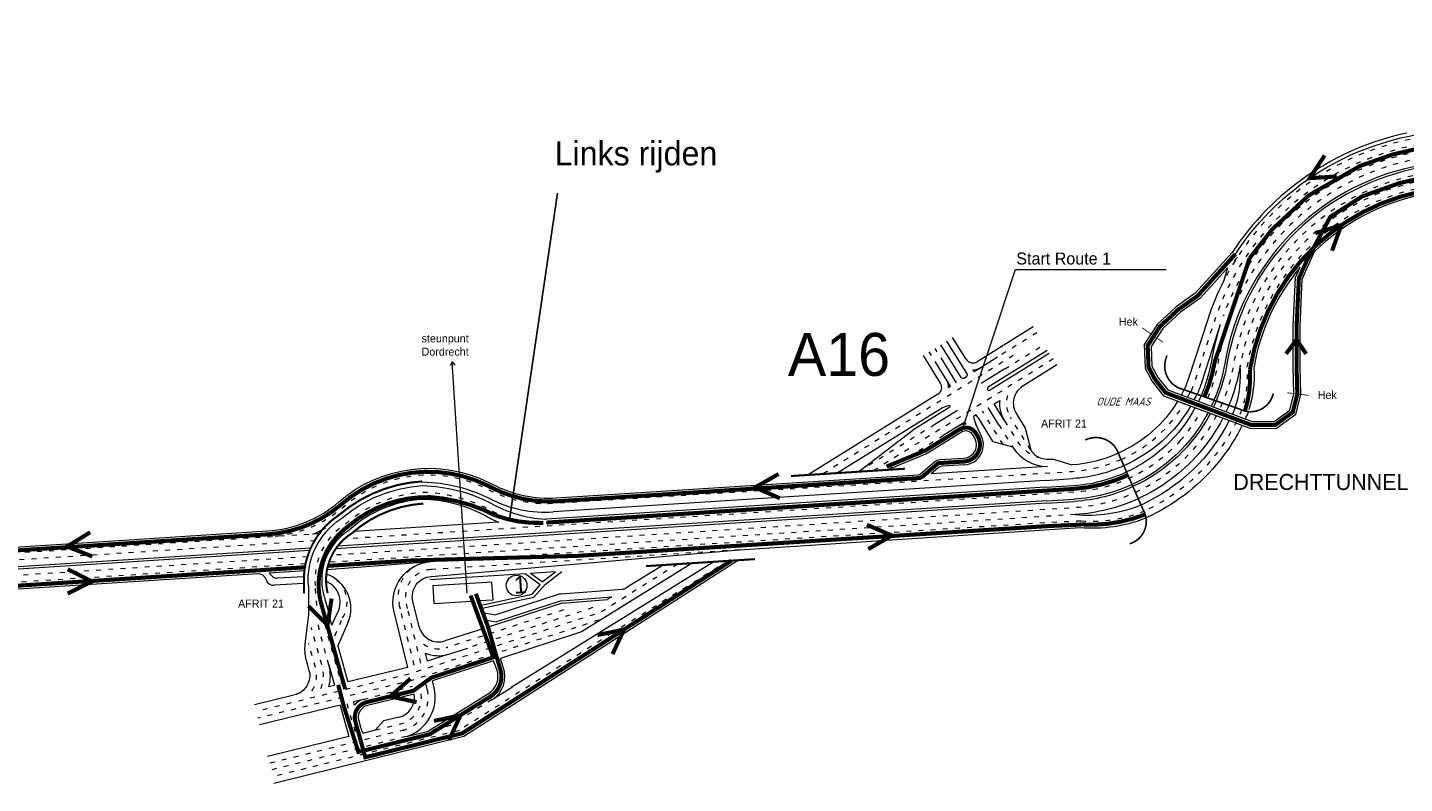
# Model space of a CAD drawing. Header units: metres. Extents: x 534 to 2089, y -2348 to -1299.
# Tile 4 of 7: x 1453 to 1793, y -1538 to -1351. Entities that reach past the tile are written whole.
import ezdxf
from ezdxf.enums import TextEntityAlignment as Align

# ---------------------------------------------------------------- set-up
doc = ezdxf.new("R2010")
doc.units = ezdxf.units.M
doc.linetypes.add('ACAD_ISO03W100', pattern=[30, 12, -18])
doc.layers.get('0').update_dxf_attribs({"lineweight": 0})
for name, color, linetype, lineweight in [('deelstrepen', 8, 'ACAD_ISO03W100', 0), ('HEKTO', 7, 'Continuous', 0), ('Kunstwerk', 7, 'Continuous', 0), ('RW-MARK', 7, 'Continuous', 0), ('Spoorweg solid', 7, 'Continuous', 0), ('Strooi NIET', 10, 'Continuous', 0), ('Strooi WEL', 90, 'Continuous', 0), ('Text', 7, 'Continuous', 0)]:
    doc.layers.add(name, color=color, linetype=linetype, lineweight=lineweight)
doc.styles.add('ISO25C', font='ISO', dxfattribs={"oblique": 20, "height": 2.5})
doc.dimstyles.get("Standard").update_dxf_attribs({"dimtxt": 0.18, "dimasz": 0.18, "dimexe": 0.18, "dimexo": 0.0625, "dimgap": 0.09, "dimtad": 0, "dimtih": 1, "dimtoh": 1, "dimdec": 4, "dimzin": 0, "dimdsep": 46, "dimtxsty": 'Standard', "dimcen": 0.09, "dimadec": 0, "dimazin": 0, "dimtfac": 1, "dimtdec": 4, "dimtofl": 0, "dimtmove": 0, "dimatfit": 3, "dimfxl": 0, "dimtolj": 1, "dimtzin": 0, "dimarcsym": 0})

msp = doc.modelspace()

# ---------------------------------------------------------------- linework, layer by layer
msp.add_line((1561.93, -1490.78), (1558.27, -1433.66))
for points in [[(1750.75, -1406.7), (1745.18, -1412.83), (1741.62, -1416.75), (1736.94, -1420.06), (1732.28, -1424.38), (1729.03, -1429.42), (1729.24, -1435.2), (1731.02, -1438.54), (1733.81, -1442.03), (1755.36, -1450.14), (1761.67, -1450.09), (1766.44, -1446.59), (1767.66, -1441.76), (1767.49, -1434.81), (1767.49, -1424.89), (1768.04, -1413.25), (1771.09, -1406.42)], [(1752.01, -1407.85), (1751.21, -1408.72)], [(1749.62, -1410.47), (1746.44, -1413.97), (1742.76, -1418.03), (1738.01, -1421.38), (1733.59, -1425.48), (1730.75, -1429.89), (1730.93, -1434.74), (1732.45, -1437.6), (1734.85, -1440.6), (1755.66, -1448.44), (1761.11, -1448.4), (1764.94, -1445.58), (1765.96, -1441.57), (1765.79, -1434.83), (1765.79, -1424.85), (1766.36, -1412.85), (1767.48, -1410.33)]]:
    msp.add_lwpolyline(points)
at = {"color": 1, "const_width": 0.2}
for points in [[(1733.69, -1428.85), (1728.56, -1425.3)], [(1764.36, -1441.3), (1769.57, -1441.96)]]:
    msp.add_lwpolyline(points, dxfattribs=at)
at = {"const_width": 0.2}
for points in [[(1734.85, -1440.6), (1755.66, -1448.44)], [(1755.07, -1450.03), (1733.81, -1442.03)]]:
    msp.add_lwpolyline(points, dxfattribs=at)
at = {"layer": 'deelstrepen', "linetype": 'ACAD_ISO03W100', "ltscale": 0.1}
for p, q in [((1702.56, -1426.49), (1692.82, -1432.54)), ((1679.54, -1433.73), (1677.43, -1430.34)), ((1694.61, -1435.42), (1704.27, -1429.42)), ((1696.71, -1432.12), (1649.66, -1461.37)), ((1706.59, -1432.96), (1662.19, -1460.57)), ((1678.09, -1434.63), (1675.98, -1431.23)), ((1694.2, -1454.09), (1689.08, -1445.85)), ((1677.37, -1449.13), (1658.61, -1460.79)), ((1693.16, -1449.2), (1696.62, -1454.77)), ((1665.77, -1460.34), (1679.16, -1452.01)), ((1525.86, -1476.09), (1407.28, -1483.69)), ((1524.51, -1477.87), (1407.38, -1485.38)), ((1629.08, -1480.09), (1552.73, -1484.99)), ((1522.5, -1481.83), (1407.63, -1489.19)), ((1522.05, -1483.55), (1407.74, -1490.88)), ((1626.41, -1482.81), (1597.65, -1500.69)), ((1585.68, -1494.94), (1556.74, -1504.28)), ((1592.97, -1494.37), (1562.08, -1504.34)), ((1526.79, -1498.46), (1530.86, -1513.06)), ((1597.65, -1500.69), (1559.95, -1524.71)), ((1536.32, -1517.04), (1548.42, -1513.79)), ((1532.28, -1518.02), (1534.5, -1525.75)), ((1568.08, -1517.07), (1557.73, -1523.51)), ((1559.95, -1524.71), (1513.86, -1536.14)), ((1557.73, -1523.51), (1552.38, -1524.84)), ((1546.94, -1526.18), (1513.45, -1534.49))]:
    msp.add_line(p, q, dxfattribs=at)
at = {"layer": 'deelstrepen', "linetype": 'ACAD_ISO03W100', "ltscale": 0.1, "flags": 128}
for points in [[(1881.89, -1362.17), (1794.52, -1380.51, 0.269012), (1746.21, -1423.96), (1741.67, -1437.99, -0.02685), (1740.32, -1441.52)], [(1882.59, -1365.48), (1795.22, -1383.82, 0.30868), (1747.25, -1433.77, -0.069689), (1744.04, -1443.98)], [(1882.24, -1363.83), (1794.87, -1382.17, 0.259154), (1748.55, -1422.3)], [(1883.37, -1369.22), (1796, -1387.56, 0.30868), (1751.07, -1434.34, -0.068588), (1747.61, -1445.41, -0.068588)], [(1883.72, -1370.88), (1796.35, -1389.22, 0.30868), (1752.73, -1434.64, -0.057837), (1749.9, -1444.41, -0.057837)], [(1884.07, -1372.54), (1796.7, -1390.87, 0.30868), (1754.39, -1434.93, -0.097645), (1753.16, -1445.27)], [(1821.05, -1373.2), (1794.17, -1378.84, 0.226598), (1748.68, -1413.61)], [(1746.85, -1446.94, -0.05951), (1741.17, -1455.25, -0.199736), (1711.91, -1469.69), (1705.04, -1470.13), (1528.56, -1481.44)], [(1753.08, -1445.57, -0.077339), (1745.47, -1458.04, -0.110433), (1728.96, -1470.56)], [(1694.6, -1448.3), (1697.52, -1453.01, 0.184298), (1703.2, -1457.33, 0.184298)], [(1737.94, -1453.12, -0.196541), (1711.68, -1465.88), (1710.19, -1465.97), (1703.36, -1466.41), (1531.61, -1477.42)], [(1723.31, -1457.76, -0.092739), (1711.34, -1460.8), (1704.47, -1461.25), (1583.04, -1468.66, -0.137459), (1567.21, -1465.3, 0.309415), (1531.42, -1469.53, -0.164942), (1513.6, -1476.87)], [(1572.06, -1472.32, -0.041597), (1567.13, -1470.04, 0.113154), (1551, -1465.93, 0.164107), (1532.03, -1473.64), (1531.8, -1473.81, 0.275915), (1524.43, -1488.94, 0.275915)], [(1713.45, -1472.97, -0.007197), (1712.14, -1473.07), (1705.25, -1473.38), (1553, -1483.01)], [(1527.82, -1508.5), (1525.59, -1500.46, -0.046568), (1525.26, -1498.63), (1524.43, -1488.94)], [(1525.86, -1514.36, 0.167786), (1526.19, -1508.95), (1523.49, -1499.27)], [(1523.64, -1514.9, 0.2213), (1524.55, -1509.41), (1522.84, -1503.26)], [(1539.33, -1524.57), (1545.54, -1523.05, 0.414214), (1550.45, -1514.95), (1550.07, -1513.35)]]:
    msp.add_lwpolyline(points, format="xyb", dxfattribs=at)
at = {"layer": 'deelstrepen', "linetype": 'ACAD_ISO03W100', "ltscale": 0.1}
for points in [[(1738.91, -1443.94, -0.158929), (1723.31, -1457.76)], [(1740.29, -1441.32, -0.009271), (1739.74, -1442.44, -0.009271)], [(1744.04, -1443.98, -0.000513), (1744, -1444.05, -0.000513)], [(1743.23, -1445.57, -0.059951), (1737.94, -1453.12)], [(1548.88, -1508.6), (1545.48, -1494.73), (1545.16, -1493.41, -0.390521), (1550.67, -1483.44, -0.390521)], [(1529.29, -1501.31), (1531.21, -1496.92, 0.443346), (1528.19, -1486.49)], [(1550.52, -1508.07), (1547.22, -1494.56), (1546.9, -1493.24, -0.466721), (1552.98, -1484.97)], [(1545.94, -1524.7, 0.414214), (1552.11, -1514.54), (1551.71, -1512.91)]]:
    msp.add_lwpolyline(points, format="xyb", dxfattribs=at)
at = {"layer": 'deelstrepen', "linetype": 'ACAD_ISO03W100', "ltscale": 0.1, "flags": 128}
for points in [[(1701.02, -1455.41), (1696.04, -1447.41)], [(1712.03, -1471.38), (1705.15, -1471.82), (1527.62, -1483.2)], [(1613.85, -1483.62), (1594.89, -1495.54), (1547.74, -1510.75), (1509.76, -1520.04)], [(1617.46, -1483.39), (1595.21, -1497.21), (1548.2, -1512.38), (1510.29, -1521.66)], [(1546.48, -1524.55), (1513.05, -1532.84)]]:
    msp.add_lwpolyline(points, dxfattribs=at)
at = {"layer": 'deelstrepen', "linetype": 'ByBlock', "ltscale": 0.1, "flags": 128}
for points in [[(1748.44, -1447.54, -0.059384), (1742.6, -1456.2, -0.10769), (1727.56, -1467.47)], [(1749.9, -1444.41, -0.00986), (1749.2, -1446, -0.00986)], [(1751.5, -1444.97, -0.009727), (1750.78, -1446.6, -0.009727)], [(1754.65, -1446.22, -0.008767), (1753.96, -1447.8, -0.008767)], [(1750.03, -1448.14, -0.169464), (1728.24, -1469.03)], [(1753.22, -1449.34, -0.059818), (1746.77, -1459.13, -0.110433), (1729.67, -1472.11)]]:
    msp.add_lwpolyline(points, format="xyb", dxfattribs=at)
at = {"layer": 'deelstrepen', "linetype": 'ACAD_ISO03W100', "ltscale": 0.1}
for centre, radius, start, end in [((1701.73, -1443.87), 6.7, 163.6, 211.8681), ((1715.85, -1437.26), 35.79, 266.164, 291.4916), ((1554.92, -1497.84), 6.7, 235.4765, 289.9752)]:
    msp.add_arc(centre, radius, start, end, dxfattribs=at)
at = {"layer": 'HEKTO'}
for p, q in [((1711.23, -1459.13), (1711.23, -1459.13)), ((1711.34, -1460.8), (1711.34, -1460.8)), ((1711.45, -1462.5), (1711.45, -1462.5)), ((1711.56, -1464.19), (1711.57, -1464.19)), ((1711.67, -1465.88), (1711.68, -1465.88)), ((1711.78, -1467.57), (1711.79, -1467.57)), ((1711.82, -1468.14), (1711.83, -1468.13))]:
    msp.add_line(p, q, dxfattribs=at)
at = {"layer": 'Kunstwerk'}
for points, const_width in [([(1734.68, -1432.12, 0.479665), (1738.65, -1440.49), (1752.65, -1445.37, 0.487821), (1760.89, -1441.49)], 0.4), ([(1725.46, -1478.6, 0.487821), (1728.7, -1470.08), (1722.76, -1456.49, 0.458083), (1714.48, -1452.97)], 0.4), ([(1550.83, -1463.19, 0.162011), (1530.45, -1471.38), (1530.05, -1471.68, 0.261402), (1521.65, -1488.44), (1521.66, -1490.8)], 0.5)]:
    msp.add_lwpolyline(points, format="xyb", dxfattribs=dict(at, const_width=const_width))
at = {"layer": 'Kunstwerk', "const_width": 0.5}
for points in [[(1670, -1460.07), (1641.86, -1461.87)], [(1632.97, -1482.39), (1606.07, -1484.12)]]:
    msp.add_lwpolyline(points, dxfattribs=at)
at = {"layer": 'Kunstwerk'}
msp.add_lwpolyline([(1551.16, -1468.67, 0.5, 0.5, 0.167113), (1533.56, -1475.95, 0.5, 0.5, 0.324427), (1527.51, -1490.8, 0.5, 0.5, 0.324427)], format="xyseb", dxfattribs=at)
at = {"layer": 'RW-MARK'}
for p, q in [((1701.66, -1425.04), (1687.83, -1433.64)), ((1747.81, -1424.47), (1743.67, -1437.28)), ((1683.89, -1437.5), (1678.87, -1429.44)), ((1685.33, -1436.61), (1680.31, -1428.54)), ((1685.08, -1433), (1681.75, -1427.65)), ((1558.27, -1433.66), (1557.76, -1434.59)), ((1561.93, -1490.78), (1558.27, -1433.66)), ((1558.27, -1433.66), (1558.88, -1434.52)), ((1678.76, -1438.92), (1674.54, -1432.13)), ((1682.71, -1438.83), (1679.54, -1433.73)), ((1692.82, -1432.54), (1687.03, -1436.14)), ((1705.12, -1430.88), (1690.52, -1439.96)), ((1705.55, -1431.62), (1691.53, -1440.33)), ((1681.26, -1439.72), (1678.09, -1434.63)), ((1684.57, -1437.67), (1685.17, -1437.3)), ((1686.72, -1435.64), (1687.03, -1436.14)), ((1694.61, -1435.42), (1688.82, -1439.02)), ((1699.09, -1439.62), (1707.44, -1434.34)), ((1680.76, -1440.03), (1681.26, -1439.72)), ((1678.12, -1441.68), (1646.07, -1461.6)), ((1691.96, -1444.06), (1693.36, -1443.19)), ((1694.6, -1448.3), (1691.96, -1444.06)), ((1678.56, -1445.4), (1653.24, -1461.14)), ((1681.05, -1444.84), (1671.9, -1450.53)), ((1682.95, -1445.66), (1677.37, -1449.13)), ((1687.56, -1446.79), (1686.9, -1447.2)), ((1693.16, -1449.2), (1690.52, -1444.95)), ((1658.61, -1460.79), (1671.9, -1450.53)), ((1683.05, -1449.6), (1679.16, -1452.01)), ((1684.75, -1448.54), (1683.05, -1449.6)), ((1685.06, -1449.04), (1684.75, -1448.54)), ((1688.59, -1451.5), (1687.47, -1449.1)), ((1691.77, -1453.4), (1688.2, -1447.65)), ((1696.62, -1454.77), (1691.77, -1453.4)), ((1705.14, -1459.49), (1676.43, -1461.33)), ((1678.06, -1459.94), (1676.43, -1461.33)), ((1684.66, -1459.13), (1679.23, -1459.47)), ((1704.58, -1462.94), (1583.15, -1470.72)), ((1704.58, -1462.95), (1711.41, -1462.51)), ((1704.91, -1468.02), (1711.74, -1467.58)), ((1704.94, -1468.58), (1529.51, -1479.82)), ((1704.91, -1468.01), (1529.94, -1479.22)), ((1704.94, -1468.58), (1711.77, -1468.14)), ((1569.73, -1473.28), (1534, -1475.57)), ((1525.86, -1476.09), (1523.82, -1476.22)), ((1523.34, -1479.65), (1407.49, -1487.07)), ((1523.08, -1480.23), (1407.53, -1487.64)), ((1527.37, -1484.91), (1553, -1483.01)), ((1628.89, -1482.65), (1561.11, -1526.18)), ((1622.83, -1483.04), (1572.84, -1514.12)), ((1617.46, -1483.39), (1590.15, -1500.36)), ((1610.29, -1483.84), (1601.21, -1489.5)), ((1510.27, -1486.01), (1407.84, -1492.57)), ((1521.76, -1485.27), (1513.07, -1485.83)), ((1513.07, -1485.83), (1513.95, -1486.79)), ((1521.64, -1486.74), (1515.15, -1487.1)), ((1576.27, -1486.03), (1552.71, -1487.54)), ((1568.05, -1488.07), (1553.44, -1489.01)), ((1568.33, -1492.42), (1568.05, -1488.07)), ((1579.99, -1488.7), (1576.27, -1486.03)), ((1583.75, -1485.55), (1577.61, -1485.94)), ((1580.49, -1488.01), (1577.61, -1485.94)), ((1580.49, -1488.01), (1583.75, -1485.55)), ((1581.19, -1488.62), (1585.3, -1485.45)), ((1521.65, -1488.44), (1514.34, -1488.85)), ((1526.49, -1491.06), (1527.96, -1496.34)), ((1553.44, -1489.01), (1553.72, -1493.36)), ((1565.38, -1493.73), (1577.96, -1491.01)), ((1584.68, -1491.07), (1569.03, -1496.12)), ((1577.96, -1491.01), (1579.99, -1488.7)), ((1578.42, -1491.78), (1581.19, -1488.62)), ((1585.14, -1490.98), (1600.31, -1489.79)), ((1585.3, -1492.67), (1597.65, -1491.7)), ((1553.72, -1493.36), (1563.05, -1492.76)), ((1565.59, -1499.69), (1563.05, -1492.76)), ((1564.98, -1492.64), (1568.33, -1492.42)), ((1565.38, -1493.73), (1564.98, -1492.64)), ((1565.67, -1494.53), (1578.42, -1491.78)), ((1566.08, -1495.66), (1565.67, -1494.53)), ((1585.35, -1493.27), (1567.34, -1499.08)), ((1585.17, -1492.7), (1569.17, -1497.86)), ((1585.35, -1493.27), (1596.55, -1492.39)), ((1597.59, -1491.74), (1596.55, -1492.39)), ((1528.57, -1498.72), (1527.96, -1496.34)), ((1528.57, -1498.72), (1529.7, -1496.12)), ((1566.08, -1495.66), (1569.03, -1496.12)), ((1567.34, -1499.08), (1566.75, -1497.48)), ((1566.75, -1497.48), (1569.17, -1497.86)), ((1565.58, -1499.65), (1556.45, -1502.6)), ((1590.15, -1500.36), (1570.21, -1506.93)), ((1530.05, -1503.83), (1532.52, -1512.73)), ((1557.13, -1505.94), (1562.08, -1504.34)), ((1527.82, -1508.5), (1529.23, -1513.53)), ((1557.13, -1505.94), (1552.15, -1507.55)), ((1568.45, -1507.5), (1553.35, -1512.47)), ((1569.24, -1509.66), (1568.45, -1507.5)), ((1570.84, -1509.08), (1570.21, -1506.93)), ((1547.28, -1509.12), (1532.52, -1512.73)), ((1527.82, -1513.88), (1529.23, -1513.53)), ((1568.08, -1517.07), (1573.13, -1513.94)), ((1519.14, -1516), (1509.48, -1518.37)), ((1530.59, -1518.44), (1510.69, -1523.3)), ((1530.59, -1518.44), (1532.75, -1526.19)), ((1536.32, -1517.04), (1533.89, -1517.63)), ((1534.12, -1518.46), (1533.89, -1517.63)), ((1548.88, -1515.71), (1537.35, -1518.53)), ((1567.19, -1515.63), (1552.38, -1524.84)), ((1535.17, -1522.25), (1535.65, -1523.98)), ((1545.13, -1521.4), (1541.3, -1522.33)), ((1536.25, -1525.33), (1539.33, -1524.57)), ((1541.3, -1522.33), (1539.33, -1524.57)), ((1546.94, -1526.18), (1552.38, -1524.84)), ((1532.75, -1526.19), (1512.63, -1531.14)), ((1561.11, -1526.18), (1514.27, -1537.79))]:
    msp.add_line(p, q, dxfattribs=at)
for points in [[(1793.83, -1377.2, 0.1994), (1750.75, -1406.7)], [(1795.56, -1385.48, 0.30868), (1748.9, -1434.08, -0.058853), (1746.25, -1443.14, -0.058853)], [(1795.68, -1386.03, 0.30868), (1749.45, -1434.18, -0.058565), (1746.78, -1443.33, -0.058565)], [(1797.05, -1392.54, 0.14305), (1771.09, -1406.42, 0.14305)], [(1749.62, -1410.47), (1748.68, -1413.61, 0.040116), (1744.62, -1423.44), (1740.04, -1437.52, -0.024392), (1738.88, -1440.57)], [(1767.48, -1410.33, 0.132702), (1756.07, -1435.21, -0.097645), (1754.83, -1445.55)], [(1747.81, -1424.47, 0.036742), (1745.61, -1433.47)], [(1745.61, -1433.47, -0.060732), (1743.07, -1442.03, -0.060732)], [(1743.67, -1437.28, -0.031757), (1742.1, -1441.69, -0.031757)], [(1699.09, -1439.62, 0.414214), (1697.48, -1446.51), (1699.69, -1450.06), (1701.02, -1455.41, 0.148246), (1703.2, -1457.33, 0.087618), (1706.66, -1457.71), (1711.2, -1459.12)], [(1584.02, -1467.26), (1673.26, -1461.54, 0.161391), (1673.84, -1461.3), (1677.39, -1458.28, -0.161391), (1678.56, -1457.81), (1684.55, -1457.43, 0.566933), (1687.14, -1452.39), (1686.7, -1451.68, 0.414214), (1683.95, -1451.04)], [(1722.66, -1456.21, -0.093174), (1711.23, -1459.13)], [(1421.8, -1481.24), (1473.46, -1477.93), (1512.69, -1475.42, 0.162631), (1530.3, -1468.25, -0.303292), (1567.33, -1463.45), (1568.1, -1463.85, 0.138323), (1584.02, -1467.26)], [(1704.69, -1464.63), (1711.52, -1464.19, 0.092343), (1724.62, -1460.87)], [(1723.99, -1459.31, -0.092532), (1711.45, -1462.5)], [(1522.75, -1488.94, -0.268455), (1530.76, -1472.4), (1530.98, -1472.29, -0.162178), (1550.89, -1464.24, -0.113154), (1567.76, -1468.53, 0.114023), (1581.14, -1472.53, 0.031814), (1581.4, -1472.53)], [(1726.03, -1463.97, -0.092012), (1711.79, -1467.57)], [(1726.26, -1464.49, -0.091962), (1711.83, -1468.13)], [(1550.81, -1467.63, 0.166548), (1532.84, -1475.2), (1532.72, -1475.32, 0.323143), (1526.49, -1491.06)], [(1547.28, -1509.12), (1543.92, -1495.37, -0.466974), (1553, -1483.01)], [(1530.01, -1503.91), (1532.5, -1498.21, 0.436761), (1527.2, -1486.08)], [(1550.06, -1499.02), (1548.55, -1492.84, -0.466721), (1553.08, -1486.66)], [(1522.75, -1488.94), (1522.79, -1496.1), (1521.91, -1503.42, 0.098278), (1522.2, -1507.31), (1522.91, -1509.86, -0.423455), (1519.35, -1515.94)], [(1546.94, -1526.18, 0.396448), (1553.76, -1514.14), (1553.35, -1512.47)], [(1545.13, -1521.4, 0.392611), (1548.88, -1515.71, 0.392611)]]:
    msp.add_lwpolyline(points, format="xyb", dxfattribs=at)
at = {"layer": 'RW-MARK', "flags": 128}
for points in [[(1752.73, -1434.64, -0.057837), (1749.9, -1444.41)], [(1727.56, -1467.47, -0.091479), (1712.03, -1471.38)]]:
    msp.add_lwpolyline(points, format="xyb", dxfattribs=at)
at = {"layer": 'RW-MARK', "color": 8}
for points in [[(1738.77, -1440.62, -0.010725), (1738.16, -1441.85, -0.010725)], [(1737.31, -1443.34, -0.156042), (1722.7, -1456.19)], [(1741.87, -1441.92, -0.008838), (1741.32, -1443.04, -0.008838)], [(1743.07, -1442.03, -0.010578), (1742.42, -1443.45, -0.010578)], [(1746.25, -1443.14, -0.010222), (1745.58, -1444.64, -0.010222)], [(1746.78, -1443.33, -0.010168), (1746.11, -1444.84, -0.010168)], [(1740.5, -1444.55, -0.161443), (1723.95, -1459.33)], [(1741.64, -1444.97, -0.161564), (1724.67, -1460.87)], [(1744.82, -1446.17, -0.165219), (1726.03, -1463.97)], [(1745.35, -1446.37, -0.16577), (1726.26, -1464.49)]]:
    msp.add_lwpolyline(points, format="xyb", dxfattribs=at)
at = {"layer": 'RW-MARK'}
for points in [[(1683.95, -1451.04), (1675.48, -1456.3), (1665.77, -1460.34)], [(1704.69, -1464.63), (1581.4, -1472.53)], [(1552.15, -1507.55), (1551.66, -1505.58)]]:
    msp.add_lwpolyline(points, dxfattribs=at)
msp.add_circle((1574.15, -1488.9), 2.55, dxfattribs=at)
for centre, radius, start, end in [((1686.78, -1431.94), 2, 211.8681, 301.8681), ((1684.9, -1436.87), 0.5, 301.8477, 31.8681), ((1686.78, -1431.94), 3.7, 269.1477, 301.8681), ((1725.91, -1436.67), 26.9, 342.0342, 4.3421), ((1677.06, -1439.98), 2, 301.8681, 31.8681), ((1677.06, -1439.98), 3.7, 359.1273, 31.8681), ((1684.31, -1437.24), 0.5, 211.8681, 301.8477), ((1690.73, -1440.3), 0.4, 121.8681, 293.6036), ((1688.89, -1436.08), 5, 293.6036, 301.8681), ((1701.73, -1443.87), 8.4, 175.3385, 211.8681), ((1682.25, -1451.35), 7, 101.0651, 121.8681), ((1680.95, -1444.67), 0.2, 301.8681, 101.0651), ((1693.82, -1446.15), 7, 188.6365, 204.8958), ((1682.25, -1451.35), 7, 31.8681, 40.6242), ((1685, -1452.74), 3.7, 89.1477, 121.8681), ((1684.34, -1454.14), 5, 273.6669, 31.8681), ((1705.11, -1449.49), 10, 211.8681, 270.1448), ((1679.36, -1461.47), 2, 93.6669, 130.3388), ((1550.17, -1472.34), 8.98, 85.217, 106.2343), ((1549.96, -1503.17), 39.79, 62.8016, 88.6247), ((1549.96, -1503.17), 35.55, 62.8016, 88.6247), ((1715.12, -1435.72), 35.79, 265.0324, 291.4916), ((1583.1, -1441.57), 34.41, 240.3582, 247.1293), ((1716.35, -1438.89), 35.79, 265.0324, 291.4916), ((1510.4, -1488), 2, 16.6729, 93.6669), ((1514.23, -1486.86), 2, 196.6729, 273.2352), ((1515.03, -1485.11), 2, 237.0802, 273.2352), ((1524.97, -1493.07), 5.63, 327.1535, 67.5496), ((1585.29, -1492.97), 2, 94.4821, 107.8851), ((1600.15, -1487.8), 2, 274.4821, 301.8681), ((1554.92, -1497.84), 5, 193.7447, 287.8851), ((1518.19, -1511.18), 10, 344.3161, 15.5465), ((1554.92, -1497.84), 8.4, 247.215, 285.2451), ((1564.55, -1511.38), 5, 301.8681, 20.1033), ((1564.55, -1511.38), 6.7, 301.8681, 20.1033), ((1537.27, -1520.92), 4, 103.7447, 142.0838), ((1538.06, -1521.45), 3, 103.7447, 195.5465), ((1540.47, -1522.64), 5, 195.5465, 212.5098)]:
    msp.add_arc(centre, radius, start, end, dxfattribs=at)
at = {"layer": 'Spoorweg solid'}
for points in [[(1523.82, -1476.22, 0.028654), (1527.09, -1474.64, 0.028654)], [(1550.06, -1499.02), (1548.55, -1492.84, -0.466721), (1553.08, -1486.66), (1629.08, -1480.09), (1713.25, -1474.54)]]:
    msp.add_lwpolyline(points, format="xyb", dxfattribs=at)
msp.add_arc((1581.24, -1440.78), 30, 243.3746, 273.6669, dxfattribs=at)
at = {"layer": 'Strooi NIET'}
for p, q in [((1683.95, -1451.04), (1697.3, -1410.83)), ((1697.3, -1410.83), (1734.44, -1410.83))]:
    msp.add_line(p, q, dxfattribs=at)
at = {"layer": 'Strooi NIET', "linetype": 'ACAD_ISO03W100', "ltscale": 0.1, "const_width": 1}
for points in [[(1864.99, -1364.99), (1790.32, -1382.48), (1782.31, -1385.29), (1769.65, -1392.57), (1760.59, -1400.98), (1755.06, -1408.03)], [(1769.17, -1408.63), (1774.96, -1397.86), (1782.81, -1392.82), (1792.02, -1389.53), (1808.29, -1385.85)]]:
    msp.add_lwpolyline(points, dxfattribs=at)
at = {"layer": 'Strooi NIET', "linetype": 'ACAD_ISO03W100', "ltscale": 0.1, "const_width": 1, "flags": 128}
for points in [[(1796.87, -1391.71, 0.30868), (1755.23, -1435.07), (1755.1, -1435.56, -0.09701), (1753.88, -1445.83, -0.09701)], [(1755.06, -1408.03), (1746.45, -1433.61, -0.060315), (1743.88, -1442.31, -0.060315)], [(1725.01, -1461.65, -0.092227), (1711.62, -1465.04), (1704.79, -1465.47), (1581.5, -1473.37)], [(1729.27, -1471.35), (1729.27, -1471.35, -0.110494), (1713.46, -1473.82, -0.006876), (1712.18, -1473.92), (1705.3, -1474.23), (1629.17, -1479.05)], [(1562.81, -1491.38), (1568.4, -1506.63), (1553.08, -1511.67), (1548.68, -1514.89), (1537.15, -1517.71, 0.423455), (1534.35, -1522.48), (1536.81, -1531.32), (1560.77, -1525.38), (1627.14, -1482.77)], [(1530.12, -1513.43), (1531.45, -1518.56), (1535.09, -1530), (1552.71, -1525.63), (1567.64, -1516.35, 0.355274), (1570.04, -1509.37), (1567.1, -1499.17), (1564.09, -1490.93)]]:
    msp.add_lwpolyline(points, format="xyb", dxfattribs=at)
at = {"layer": 'Strooi NIET', "const_width": 1}
for points in [[(1771.25, -1401.91), (1777.66, -1399.92), (1775.4, -1406.24)], [(1660.6, -1473.91), (1666.76, -1476.57), (1660.94, -1479.9)], [(1594.09, -1501.15), (1600.66, -1499.77), (1597.82, -1505.85)], [(1549.47, -1517.7), (1542.91, -1516.3), (1547.97, -1511.89)], [(1553.74, -1522.34), (1560.3, -1520.96), (1557.47, -1527.04)]]:
    msp.add_lwpolyline(points, dxfattribs=at)
at = {"layer": 'Strooi NIET', "linetype": 'ACAD_ISO03W100', "ltscale": 0.1, "const_width": 1, "flags": 128}
msp.add_lwpolyline([(1683.5, -1450.32), (1675.09, -1455.54), (1665.45, -1459.55)], dxfattribs=at)
at = {"layer": 'Strooi WEL'}
msp.add_lwpolyline([(1751.53, -1407.06, -0.198928), (1794, -1378.03), (1820.9, -1372.38, 0.432155), (1826.87, -1361.5), (1825.06, -1352.89, -1), (1827.94, -1352.29), (1829.73, -1360.84, 0.432967), (1839.56, -1368.45), (1868.27, -1362.43), (1872.79, -1361.48, 0.191414), (1874.54, -1360.32), (1877.35, -1356.28, -0.145177), (1877.86, -1355.87), (1878.99, -1355.41), (1880.14, -1353.84)], format="xyb", dxfattribs=at)
at = {"layer": 'Strooi WEL', "const_width": 1}
for points in [[(1776.57, -1387.89), (1769.88, -1388.32), (1773.55, -1382.71)], [(1751.53, -1407.06), (1745.81, -1413.4), (1742.19, -1417.39), (1737.48, -1420.72), (1732.93, -1424.93), (1729.89, -1429.65), (1730.09, -1434.97), (1731.74, -1438.07), (1734.33, -1441.31), (1755.51, -1449.29), (1761.39, -1449.24), (1765.69, -1446.09), (1766.81, -1441.66), (1766.64, -1434.82), (1766.64, -1424.87), (1767.2, -1413.05), (1769.17, -1408.63)], [(1766.62, -1428.18), (1764.04, -1431.69)], [(1766.62, -1428.18), (1768.99, -1431.7)], [(1639.14, -1467.36), (1632.98, -1464.7), (1638.8, -1461.36)], [(1469.45, -1481.73), (1463.21, -1479.28), (1468.92, -1475.76)], [(1463.36, -1484.9), (1469.36, -1487.9), (1463.36, -1490.9)], [(1528.48, -1492.12), (1527.5, -1498.75), (1522.78, -1493.99)]]:
    msp.add_lwpolyline(points, dxfattribs=at)
at = {"layer": 'Strooi WEL', "ltscale": 0.1, "const_width": 1}
for points in [[(1584.08, -1468.1), (1673.31, -1462.38, 0.161391), (1674.39, -1461.95), (1677.94, -1458.93, -0.161391), (1678.61, -1458.66), (1684.6, -1458.28, 0.566933), (1687.86, -1451.94), (1687.42, -1451.23, 0.414214), (1683.5, -1450.32, 0.414214)], [(1407.23, -1483.03), (1473.51, -1478.78), (1512.74, -1476.27, 0.162663), (1530.86, -1468.89, -0.303278), (1566.94, -1464.21), (1567.7, -1464.6, 0.138278), (1584.08, -1468.1, 0.138278)], [(1531.84, -1514.5), (1526.49, -1495.4), (1525.78, -1492.86, -0.306721), (1532.91, -1474.02), (1532.91, -1474.02, -0.181985), (1552.85, -1467.08, -0.102547), (1568.93, -1471.61, 0.097426), (1580.72, -1473.44, 0.031814), (1580.72, -1473.44, 0.031814)]]:
    msp.add_lwpolyline(points, format="xyb", dxfattribs=at)
for points in [[(1629.17, -1479.05), (1589.04, -1481.59), (1548.48, -1482.71), (1527.57, -1484.05)], [(1521.89, -1484.41), (1510.21, -1485.16), (1407.79, -1491.72)]]:
    msp.add_lwpolyline(points, dxfattribs=at)

# ---------------------------------------------------------------- texts
at = {"lineweight": 60}
msp.add_text('Links rijden', height=5.9344, dxfattribs=at).set_placement((1583.53, -1385.16))
at = {"layer": 'RW-MARK'}
msp.add_text('1', height=4.24, rotation=3.6669, dxfattribs=at).set_placement((1573.59, -1490.94))
at = {"layer": 'Text'}
for s, height, p in [('Start Route 1', 2.9672, (1697.46, -1409.64)), ('Hek', 1.978, (1722.78, -1424.74)), ('steunpunt', 1.978, (1550.7, -1428.87)), ('A16', 10.597, (1641.1, -1437.13)), ('Dordrecht', 1.978, (1550.7, -1432.15)), ('Hek', 1.978, (1771.84, -1442.82)), ('AFRIT 21', 1.978, (1703.57, -1449.91)), ('DRECHTTUNNEL', 3.9563, (1751.01, -1465.31)), ('AFRIT 21', 1.978, (1505.41, -1494.35))]:
    msp.add_text(s, height=height, dxfattribs=at).set_placement(p)
at = {"layer": 'Text', "style": 'ISO25C', "oblique": 20}
msp.add_text('OUDE MAAS', height=1.978, dxfattribs=at).set_placement((1723.86, -1443.48), align=Align.MIDDLE_CENTER)

# ---------------------------------------------------------------- leaders
msp.add_leader([(1572.46, -1472.11), (1584.23, -1392.03)], dimstyle='Standard', override={"dimasz": 0.9, "dimgap": 0.09, "dimtad": 0})

doc.saveas('drawing.dxf')
